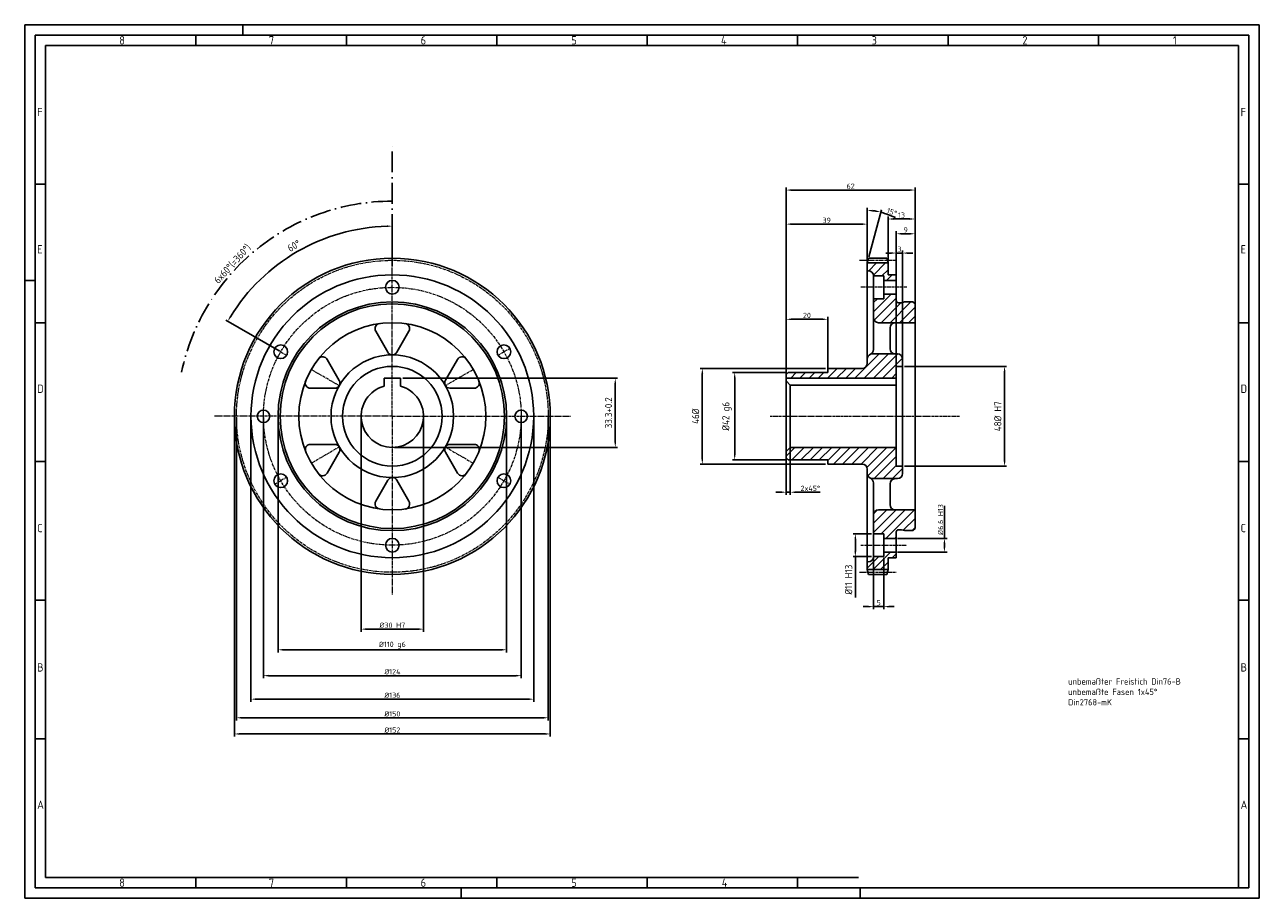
# Model space of a CAD drawing. Header units: millimetres. Extents: x 0 to 594, y 0 to 420.
import ezdxf

# ---------------------------------------------------------------- set-up
doc = ezdxf.new("R2010")
doc.units = ezdxf.units.MM
for name, pattern in [('CENTER', [2, 1.25, -0.25, 0.25, -0.25]), ('CENTER2', [1.125, 0.75, -0.125, 0.125, -0.125]), ('GEN7', [15, 10, -2.5, 0, -2.5])]:
    doc.linetypes.add(name, pattern=pattern)
doc.layers.get('0').update_dxf_attribs({"linetype": 'CONTINUOUS'})
for name, color, linetype in [('5', 3, 'CONTINUOUS'), ('7', 4, 'GEN7'), ('RAHM2', 1, 'CONTINUOUS')]:
    doc.layers.add(name, color=color, linetype=linetype)
doc.layers.add('AM_7', color=4, linetype='CENTER', lineweight=15)
doc.layers.add('AM_8', color=1, linetype='CONTINUOUS', lineweight=15)
doc.styles.add('GENPRESET', font='genprese')
doc.styles.get("Standard").update_dxf_attribs({"font": 'geniso'})
doc.dimstyles.new('AM_DIN', dxfattribs={"dimtxt": 3.5, "dimasz": 2.5, "dimexe": 1, "dimexo": 1, "dimgap": 1.5, "dimtad": 1, "dimdsep": 46, "dimtxsty": 'Standard', "dimcen": 0, "dimclrd": 256, "dimclre": 256, "dimclrt": 2, "dimadec": 0, "dimazin": 2, "dimtp": 0.1, "dimtm": 0.1, "dimtfac": 0.71, "dimtdec": 3, "dimtmove": 0, "dimatfit": 3, "dimfxl": 0, "dimlwd": -1, "dimlwe": -1, "dimarcsym": 0})
doc.dimstyles.new('AM_DIN$0', dxfattribs={"dimtxt": 3.5, "dimasz": 2.5, "dimexe": 1, "dimexo": 1, "dimgap": 1.5, "dimtad": 1, "dimdsep": 46, "dimtxsty": 'Standard', "dimcen": 0, "dimclrd": 256, "dimclre": 256, "dimclrt": 2, "dimadec": 0, "dimazin": 2, "dimtp": 0.1, "dimtm": 0.1, "dimtfac": 0.71, "dimtmove": 0, "dimatfit": 3, "dimfxl": 0, "dimlwd": -1, "dimlwe": -1, "dimarcsym": 0})
doc.dimstyles.new('ISO-25', dxfattribs={"dimtxt": 2.5, "dimasz": 2.5, "dimexe": 1.25, "dimexo": 0.625, "dimtad": 1, "dimtih": 1, "dimdec": 4, "dimdsep": 46, "dimtxsty": 'Standard', "dimcen": 2.5, "dimadec": 0, "dimazin": 0, "dimtfac": 1, "dimtdec": 4, "dimtmove": 0, "dimatfit": 3, "dimfxl": 0, "dimtvp": 1, "dimtolj": 1, "dimtzin": 0, "dimarcsym": 0})
pattern_1 = [(45, (80.8555, 218.6878), (-2.20971, 2.20971), [])]
pattern_2 = [(45, (168.324, 218.6878), (-2.20971, 2.20971), [])]

# ---------------------------------------------------------------- blocks, each defined once
blk = doc.blocks.new('GEN-A2')
for p, q in [((5, 5), (5, 415)), ((5, 415), (589, 415)), ((589, 415), (589, 5)), ((589, 5), (5, 5))]:
    blk.add_line(p, q)
at = {"layer": 'RAHM2'}
for p, q in [((0, 0), (0, 420)), ((0, 420), (594, 420)), ((105, 420), (105, 415)), ((594, 420), (594, 0)), ((10, 10), (10, 410)), ((10, 410), (584, 410)), ((82.37, 415), (82.37, 410)), ((154.75, 415), (154.75, 410)), ((227.12, 415), (227.12, 410)), ((299.5, 415), (299.5, 410)), ((371.87, 415), (371.87, 410)), ((444.25, 415), (444.25, 410)), ((516.62, 415), (516.62, 410)), ((584, 410), (584, 5)), ((9.98, 343.36), (5, 343.36)), ((588.98, 343.36), (584, 343.36)), ((0, 297), (5, 297)), ((9.98, 276.7), (5, 276.7)), ((588.98, 276.7), (584, 276.7)), ((9.98, 210.04), (5, 210.04)), ((588.98, 210.04), (584, 210.04)), ((9.98, 143.38), (5, 143.38)), ((588.98, 143.38), (584, 143.38)), ((9.98, 76.72), (5, 76.72)), ((588.98, 76.72), (584, 76.72)), ((401.12, 10), (10, 10)), ((82.37, 10), (82.37, 5)), ((154.75, 10), (154.75, 5)), ((227.12, 10), (227.12, 5)), ((299.5, 10), (299.5, 5)), ((371.87, 10), (371.87, 5)), ((594, 0), (0, 0)), ((210, 5), (210, 0)), ((402, 0), (402, 5)), ((594, 0), (402, 0))]:
    blk.add_line(p, q, dxfattribs=at)
for tag, p, flags in [('MAX', (594, 420), 3), ('RU', (584, 410), 3), ('LL', (10, 10), 3), ('INSERT', (584, 5), 2)]:
    blk.add_attdef(tag, p, '', height=3.5, dxfattribs=dict(flags=flags))
for s, p in [('8', (45.5, 410.5)), ('7', (117.5, 410.5)), ('6', (190.5, 410.5)), ('5', (263, 410.5)), ('4', (335, 410.5)), ('3', (407.5, 410.5)), ('2', (480, 410.5)), ('1', (552.5, 410.5)), ('F', (6, 376)), ('F', (585, 376)), ('E', (6, 310)), ('E', (585, 310)), ('D', (6, 243)), ('D', (585, 243)), ('C', (6, 176)), ('C', (585, 176)), ('B', (6, 109)), ('B', (585, 109)), ('A', (6, 43)), ('A', (585, 43)), ('8', (45.5, 5.5)), ('7', (117.5, 5.5)), ('6', (190.5, 5.5)), ('5', (263, 5.5)), ('4', (335.38, 5.5))]:
    blk.add_text(s, height=4, dxfattribs=at).set_placement(p)
blk = doc.blocks.new('GEFPRESE')
at = {"style": 'GENPRESET'}
for tag, flags in [('DINVORZ', 1), ('SYM', 1), ('DINTXT', 1), ('BREAKMD', 1), ('GEFISO', 1), ('GEFBLOCK', 1), ('VERSION', 3)]:
    blk.add_attdef(tag, (0, 0), '', height=0.000035, dxfattribs=dict(at, flags=flags))
blk.add_attdef('FIRMVORZ', (0, 0), '', height=0.000035, dxfattribs=at)
blk = doc.blocks.new('*D31')
at = {"layer": '5', "color": 0, "lineweight": -2}
for p, q in [((419.36, 300.37), (419.36, 320.73)), ((425.86, 319.48), (421.86, 319.48)), ((428.36, 280.85), (428.36, 320.73))]:
    blk.add_line(p, q, dxfattribs=at)
at = {"layer": '5', "color": 0}
for points in [[(421.86, 319.9), (421.86, 319.06), (419.36, 319.48)], [(425.86, 319.9), (425.86, 319.06), (428.36, 319.48)]]:
    blk.add_solid(points, dxfattribs=at)
at = {"layer": '5', "color": 0, "insert": (423.86, 321.35), "char_height": 2.5, "attachment_point": 5}
blk.add_mtext('\\A1;9', dxfattribs=at)
blk = doc.blocks.new('*D32')
at = {"layer": '5', "color": 0, "lineweight": -2}
for p, q in [((415.36, 306.12), (415.36, 327.84)), ((428.36, 286.37), (428.36, 327.84)), ((425.86, 326.59), (417.86, 326.59))]:
    blk.add_line(p, q, dxfattribs=at)
at = {"layer": '5', "color": 0}
for points in [[(417.86, 327), (417.86, 326.17), (415.36, 326.59)], [(425.86, 327), (425.86, 326.17), (428.36, 326.59)]]:
    blk.add_solid(points, dxfattribs=at)
at = {"layer": '5', "color": 0, "insert": (421.86, 328.46), "char_height": 2.5, "attachment_point": 5}
blk.add_mtext('\\A1;13', dxfattribs=at)
blk = doc.blocks.new('*D33')
at = {"layer": '5', "color": 0, "lineweight": -2}
for p, q in [((366.36, 249.37), (366.36, 279.62)), ((386.36, 253.37), (386.36, 279.62)), ((368.86, 278.37), (383.86, 278.37))]:
    blk.add_line(p, q, dxfattribs=at)
at = {"layer": '5', "color": 0}
for points in [[(368.86, 278.79), (368.86, 277.96), (366.36, 278.37)], [(383.86, 278.79), (383.86, 277.96), (386.36, 278.37)]]:
    blk.add_solid(points, dxfattribs=at)
at = {"layer": '5', "color": 0, "insert": (376.36, 280.25), "char_height": 2.5, "attachment_point": 5}
blk.add_mtext('\\A1;20', dxfattribs=at)
blk = doc.blocks.new('*D34')
at = {"layer": '5', "color": 0, "lineweight": -2}
for p, q in [((366.36, 250.67), (366.36, 325.37)), ((368.86, 324.12), (402.86, 324.12)), ((405.36, 306.12), (405.36, 325.37))]:
    blk.add_line(p, q, dxfattribs=at)
at = {"layer": '5', "color": 0}
for points in [[(368.86, 324.53), (368.86, 323.7), (366.36, 324.12)], [(402.86, 324.53), (402.86, 323.7), (405.36, 324.12)]]:
    blk.add_solid(points, dxfattribs=at)
at = {"layer": '5', "color": 0, "insert": (385.86, 325.99), "char_height": 2.5, "attachment_point": 5}
blk.add_mtext('\\A1;39', dxfattribs=at)
blk = doc.blocks.new('*D35')
at = {"layer": '5', "color": 0, "lineweight": -2}
for p, q in [((442.5, 173.05), (442.5, 188.65)), ((419.99, 173.05), (443.75, 173.05)), ((419.99, 166.45), (443.75, 166.45)), ((442.5, 168.95), (442.5, 170.55))]:
    blk.add_line(p, q, dxfattribs=at)
at = {"layer": '5', "color": 0}
for points in [[(442.09, 170.55), (442.92, 170.55), (442.5, 173.05)], [(442.09, 168.95), (442.92, 168.95), (442.5, 166.45)]]:
    blk.add_solid(points, dxfattribs=at)
at = {"layer": '5', "color": 0, "insert": (440.63, 182.1), "char_height": 2.5, "attachment_point": 5, "rotation": 90}
blk.add_mtext('\\A1;%%c6.6{}{\\C2; H13}', dxfattribs=at)
blk = doc.blocks.new('*D36')
at = {"layer": '5', "color": 0, "lineweight": -2}
for p, q in [((408.36, 163.62), (408.36, 138.97)), ((413.36, 163.62), (413.36, 138.97)), ((405.86, 140.22), (403.36, 140.22)), ((413.36, 140.22), (408.36, 140.22)), ((415.86, 140.22), (418.36, 140.22))]:
    blk.add_line(p, q, dxfattribs=at)
at = {"layer": '5', "color": 0}
for points in [[(405.86, 140.64), (405.86, 139.81), (408.36, 140.22)], [(415.86, 140.64), (415.86, 139.81), (413.36, 140.22)]]:
    blk.add_solid(points, dxfattribs=at)
at = {"layer": '5', "color": 0, "insert": (410.86, 142.1), "char_height": 2.5, "attachment_point": 5}
blk.add_mtext('\\A1;5', dxfattribs=at)
blk = doc.blocks.new('*D37')
at = {"layer": '5', "color": 0, "lineweight": -2}
for p, q in [((366.36, 221.19), (366.36, 193.99)), ((368.36, 221.19), (368.36, 193.99)), ((363.86, 195.24), (361.36, 195.24)), ((366.36, 195.24), (368.36, 195.24)), ((370.86, 195.24), (382.67, 195.24))]:
    blk.add_line(p, q, dxfattribs=at)
at = {"layer": '5', "color": 0}
for points in [[(363.86, 195.65), (363.86, 194.82), (366.36, 195.24)], [(370.86, 195.65), (370.86, 194.82), (368.36, 195.24)]]:
    blk.add_solid(points, dxfattribs=at)
at = {"layer": '5', "color": 0, "insert": (378.02, 197.11), "char_height": 2.5, "attachment_point": 5}
blk.add_mtext('\\A1;2x45°', dxfattribs=at)
blk = doc.blocks.new('*D38')
at = {"layer": '5', "color": 0, "lineweight": -2}
for p, q in [((416.86, 310.21), (414.36, 310.21)), ((419.36, 238.51), (419.36, 311.46)), ((419.36, 310.21), (422.36, 310.21)), ((422.36, 238.51), (422.36, 311.46)), ((424.86, 310.21), (427.36, 310.21))]:
    blk.add_line(p, q, dxfattribs=at)
at = {"layer": '5', "color": 0}
for points in [[(416.86, 310.62), (416.86, 309.79), (419.36, 310.21)], [(424.86, 310.62), (424.86, 309.79), (422.36, 310.21)]]:
    blk.add_solid(points, dxfattribs=at)
at = {"layer": '5', "color": 0, "insert": (420.86, 312.08), "char_height": 2.5, "attachment_point": 5}
blk.add_mtext('\\A1;3', dxfattribs=at)
blk = doc.blocks.new('*D39')
at = {"layer": '5', "color": 0, "lineweight": -2}
for p, q in [((366.36, 238.2), (366.36, 341.75)), ((368.86, 340.5), (425.86, 340.5)), ((428.36, 238.2), (428.36, 341.75))]:
    blk.add_line(p, q, dxfattribs=at)
at = {"layer": '5', "color": 0}
for points in [[(368.86, 340.91), (368.86, 340.08), (366.36, 340.5)], [(425.86, 340.91), (425.86, 340.08), (428.36, 340.5)]]:
    blk.add_solid(points, dxfattribs=at)
at = {"layer": '5', "color": 0, "insert": (397.36, 342.37), "char_height": 2.5, "attachment_point": 5}
blk.add_mtext('\\A1;62', dxfattribs=at)
blk = doc.blocks.new('*D40')
at = {"layer": '5', "color": 0, "lineweight": -2}
for p, q in [((121.88, 231.12), (121.88, 118.24)), ((231.88, 231.12), (231.88, 118.24)), ((229.38, 119.49), (124.38, 119.49))]:
    blk.add_line(p, q, dxfattribs=at)
at = {"layer": '5', "color": 0}
for points in [[(124.38, 119.9), (124.38, 119.07), (121.88, 119.49)], [(229.38, 119.9), (229.38, 119.07), (231.88, 119.49)]]:
    blk.add_solid(points, dxfattribs=at)
at = {"layer": '5', "color": 0, "insert": (176.88, 121.72), "char_height": 2.5, "attachment_point": 5}
blk.add_mtext('\\A1;%%c110{}{\\C2; g6}', dxfattribs=at)
blk = doc.blocks.new('*D41')
at = {"layer": '5', "color": 0, "lineweight": -2}
for p, q in [((114.88, 231.12), (114.88, 105.78)), ((238.88, 231.12), (238.88, 105.78)), ((117.38, 107.03), (236.38, 107.03))]:
    blk.add_line(p, q, dxfattribs=at)
at = {"layer": '5', "color": 0}
for points in [[(117.38, 107.45), (117.38, 106.61), (114.88, 107.03)], [(236.38, 107.45), (236.38, 106.61), (238.88, 107.03)]]:
    blk.add_solid(points, dxfattribs=at)
at = {"layer": '5', "color": 0, "insert": (176.88, 108.91), "char_height": 2.5, "attachment_point": 5}
blk.add_mtext('\\A1;%%c124', dxfattribs=at)
blk = doc.blocks.new('*D42')
at = {"layer": '5', "color": 0, "lineweight": -2}
for p, q in [((108.88, 231.12), (108.88, 94.49)), ((244.88, 231.12), (244.88, 94.49)), ((242.38, 95.74), (111.38, 95.74))]:
    blk.add_line(p, q, dxfattribs=at)
at = {"layer": '5', "color": 0}
for points in [[(111.38, 96.16), (111.38, 95.33), (108.88, 95.74)], [(242.38, 96.16), (242.38, 95.33), (244.88, 95.74)]]:
    blk.add_solid(points, dxfattribs=at)
at = {"layer": '5', "color": 0, "insert": (176.88, 97.62), "char_height": 2.5, "attachment_point": 5}
blk.add_mtext('\\A1;%%c136', dxfattribs=at)
blk = doc.blocks.new('*D43')
at = {"layer": '5', "color": 0, "lineweight": -2}
for p, q in [((101.88, 231.12), (101.88, 85.54)), ((251.88, 231.12), (251.88, 85.54)), ((104.38, 86.79), (249.38, 86.79))]:
    blk.add_line(p, q, dxfattribs=at)
at = {"layer": '5', "color": 0}
for points in [[(104.38, 87.21), (104.38, 86.37), (101.88, 86.79)], [(249.38, 87.21), (249.38, 86.37), (251.88, 86.79)]]:
    blk.add_solid(points, dxfattribs=at)
at = {"layer": '5', "color": 0, "insert": (176.88, 88.67), "char_height": 2.5, "attachment_point": 5}
blk.add_mtext('\\A1;%%c150', dxfattribs=at)
blk = doc.blocks.new('*D44')
at = {"layer": '5', "color": 0, "lineweight": -2}
for p, q in [((100.88, 231.12), (100.88, 77.76)), ((252.88, 231.12), (252.88, 77.76)), ((103.38, 79.01), (250.38, 79.01))]:
    blk.add_line(p, q, dxfattribs=at)
at = {"layer": '5', "color": 0}
for points in [[(103.38, 79.42), (103.38, 78.59), (100.88, 79.01)], [(250.38, 79.42), (250.38, 78.59), (252.88, 79.01)]]:
    blk.add_solid(points, dxfattribs=at)
at = {"layer": '5', "color": 0, "insert": (176.88, 80.88), "char_height": 2.5, "attachment_point": 5}
blk.add_mtext('\\A1;%%c152', dxfattribs=at)
blk = doc.blocks.new('*D45')
at = {"layer": '5', "color": 0, "lineweight": -2}
for p, q in [((161.88, 231.12), (161.88, 128.16)), ((191.88, 231.12), (191.88, 128.16)), ((164.38, 129.41), (189.38, 129.41))]:
    blk.add_line(p, q, dxfattribs=at)
at = {"layer": '5', "color": 0}
for points in [[(164.38, 129.83), (164.38, 128.99), (161.88, 129.41)], [(189.38, 129.83), (189.38, 128.99), (191.88, 129.41)]]:
    blk.add_solid(points, dxfattribs=at)
at = {"layer": '5', "color": 0, "insert": (176.88, 131.29), "char_height": 2.5, "attachment_point": 5}
blk.add_mtext('\\A1;%%c30{}{\\C2; H7}', dxfattribs=at)
blk = doc.blocks.new('*D46')
at = {"color": 0, "lineweight": -2}
for p, q in [((405.36, 306.12), (405.36, 331.96)), ((406.13, 308.35), (412.21, 331.06)), ((414.27, 329.09), (418.95, 327.32))]:
    blk.add_line(p, q, dxfattribs=at)
for start, end in [(80.68264, 84.31736), (69.31736, 75)]:
    blk.add_arc((405.36, 305.5), 25.22, start, end, dxfattribs=at)
at = {"color": 0}
for points in [[(407.84, 330.17), (407.88, 331.01), (405.36, 330.71)], [(409.53, 330.79), (409.36, 329.97), (411.89, 329.86)]]:
    blk.add_solid(points, dxfattribs=at)
at = {"color": 0, "insert": (417.27, 329.96), "char_height": 2.5, "attachment_point": 5, "rotation": 339.31736}
blk.add_mtext('\\A1;15°', dxfattribs=at)
blk = doc.blocks.new('*D47')
at = {"layer": '5'}
for p, q in [((181.88, 250.05), (285.14, 250.05)), ((284.14, 247.55), (284.14, 219.25)), ((177.88, 216.75), (285.14, 216.75))]:
    blk.add_line(p, q, dxfattribs=at)
for points in [[(283.73, 247.55), (284.56, 247.55), (284.14, 250.05)], [(283.73, 219.25), (284.56, 219.25), (284.14, 216.75)]]:
    blk.add_solid(points, dxfattribs=at)
at = {"layer": '5', "color": 2, "insert": (280.89, 233.4), "char_height": 3.5, "attachment_point": 5, "rotation": 90}
blk.add_mtext('33.3+0.2', dxfattribs=at)
blk = doc.blocks.new('*D48')
at = {"layer": '5'}
for p, q in [((423.36, 255.75), (472.44, 255.75)), ((471.44, 253.25), (471.44, 210.25)), ((423.36, 207.75), (472.44, 207.75))]:
    blk.add_line(p, q, dxfattribs=at)
for points in [[(471.03, 253.25), (471.86, 253.25), (471.44, 255.75)], [(471.03, 210.25), (471.86, 210.25), (471.44, 207.75)]]:
    blk.add_solid(points, dxfattribs=at)
at = {"layer": '5', "color": 2, "insert": (468.19, 231.75), "char_height": 3.5, "attachment_point": 5, "rotation": 90}
blk.add_mtext('48%%c{}{\\C2; H7}', dxfattribs=at)
blk = doc.blocks.new('*D49')
at = {"layer": '5'}
for p, q in [((366.36, 252.75), (340.6, 252.75)), ((341.6, 250.25), (341.6, 213.25)), ((366.36, 210.75), (340.6, 210.75))]:
    blk.add_line(p, q, dxfattribs=at)
for points in [[(341.18, 250.25), (342.01, 250.25), (341.6, 252.75)], [(341.18, 213.25), (342.01, 213.25), (341.6, 210.75)]]:
    blk.add_solid(points, dxfattribs=at)
at = {"layer": '5', "color": 2, "insert": (337.85, 231.75), "char_height": 3.5, "attachment_point": 5, "rotation": 90}
blk.add_mtext('%%c42{}{\\C2; g6}', dxfattribs=at)
blk = doc.blocks.new('*D50')
at = {"layer": '5'}
for p, q in [((385.36, 254.75), (325.02, 254.75)), ((326.02, 252.25), (326.02, 211.25)), ((385.36, 208.75), (325.02, 208.75))]:
    blk.add_line(p, q, dxfattribs=at)
for points in [[(325.6, 252.25), (326.44, 252.25), (326.02, 254.75)], [(325.6, 211.25), (326.44, 211.25), (326.02, 208.75)]]:
    blk.add_solid(points, dxfattribs=at)
at = {"layer": '5', "color": 2, "insert": (322.77, 231.75), "char_height": 3.5, "attachment_point": 5, "rotation": 90}
blk.add_mtext('46%%c', dxfattribs=at)
blk = doc.blocks.new('*D51')
at = {"layer": '5'}
for p, q in [((407.36, 175.25), (398.65, 175.25)), ((399.65, 172.75), (399.65, 166.75)), ((407.36, 164.25), (398.65, 164.25)), ((399.65, 164.25), (399.65, 144.6))]:
    blk.add_line(p, q, dxfattribs=at)
for points in [[(399.23, 172.75), (400.06, 172.75), (399.65, 175.25)], [(399.23, 166.75), (400.06, 166.75), (399.65, 164.25)]]:
    blk.add_solid(points, dxfattribs=at)
at = {"layer": '5', "color": 2, "insert": (396.4, 153.18), "char_height": 3.5, "attachment_point": 5, "rotation": 90}
blk.add_mtext('%%c11{}{\\C2; H13}', dxfattribs=at)
blk = doc.blocks.new('*D52')
for p, q in [((176.85, 308.75), (176.84, 324.16)), ((122.43, 263.19), (96.85, 277.95))]:
    blk.add_line(p, q)
blk.add_arc((176.88, 231.75), 91.41, 91.58898, 148.43301)
for points in [[(174.34, 323.54), (174.35, 322.71), (176.84, 323.16)], [(99.35, 279.39), (98.63, 279.82), (97.71, 277.45)]]:
    blk.add_solid(points)
at = {"color": 2, "insert": (129.53, 313.72), "char_height": 3.5, "attachment_point": 5, "rotation": 30.01099}
blk.add_mtext('60°', dxfattribs=at)

msp = doc.modelspace()

# ---------------------------------------------------------------- hatches: boundary and pattern name
at = {"layer": 'AM_8'}
h = msp.add_hatch(dxfattribs=at)
h.set_pattern_fill('ANSI31', color=256, scale=25, style=0)
h.set_pattern_definition(pattern_2)
edge = h.paths.add_edge_path()
edge.add_line((405.36117, 301.74779), (405.86117, 301.74779))
edge.add_arc((405.86117, 299.24779), 2.5, 0, 90, ccw=False)
edge.add_line((408.36117, 299.24779), (413.36117, 299.24779))
edge.add_line((413.36117, 299.24779), (413.36117, 297.04779))
edge.add_line((413.36117, 297.04779), (419.36117, 297.04779))
edge.add_line((419.36117, 297.04779), (419.36117, 299.74779))
edge.add_line((419.36117, 299.74779), (415.36117, 299.74779))
edge.add_line((415.36117, 299.74779), (415.36117, 305.49779))
edge.add_line((415.36117, 305.49779), (405.36117, 305.49779))
edge.add_line((405.36117, 305.49779), (405.36117, 301.74779))
h = msp.add_hatch(dxfattribs=at)
h.set_pattern_fill('ANSI31', color=256, scale=25, style=0)
h.set_pattern_definition(pattern_2)
edge = h.paths.add_edge_path()
edge.add_line((419.36117, 290.44779), (413.36117, 290.44779))
edge.add_line((413.36117, 290.44779), (413.36117, 288.24779))
edge.add_line((413.36117, 288.24779), (408.36117, 288.24779))
edge.add_line((408.36117, 288.24779), (408.36117, 279.24779))
edge.add_arc((410.86117, 279.24779), 2.5, 180, 270)
edge.add_line((410.86117, 276.74779), (428.36117, 276.74779))
edge.add_line((428.36117, 276.74779), (428.36117, 285.74779))
edge.add_line((428.36117, 285.74779), (427.36117, 286.74779))
edge.add_line((427.36117, 286.74779), (423.36117, 286.74779))
edge.add_line((423.36117, 286.74779), (421.86835, 286.34779))
edge.add_line((421.86835, 286.34779), (420.36117, 286.34779))
edge.add_arc((420.36117, 287.34779), 1, 180, 270, ccw=False)
edge.add_line((419.36117, 287.34779), (419.36117, 290.44779))
h = msp.add_hatch(dxfattribs=at)
h.set_pattern_fill('ANSI31', color=256, scale=25, style=0)
h.set_pattern_definition(pattern_1)
edge = h.paths.add_edge_path()
edge.add_line((419.36117, 250.04779), (419.36117, 255.74779))
edge.add_line((419.36117, 255.74779), (422.36117, 255.74779))
edge.add_line((422.36117, 255.74779), (422.36117, 259.24779))
edge.add_arc((419.86117, 259.24779), 2.5, 0, 90)
edge.add_line((419.86117, 261.74779), (407.86117, 261.74779))
edge.add_line((407.86117, 261.74779), (406.86117, 261.53908))
edge.add_arc((407.86117, 259.24779), 2.5, 113.57817848, 180)
edge.add_line((405.36117, 259.24779), (405.36117, 257.24779))
edge.add_arc((402.86117, 257.24779), 2.5, -90, 0, ccw=False)
edge.add_line((402.86117, 254.74779), (386.36117, 254.74779))
edge.add_line((386.36117, 254.74779), (386.36117, 252.74779))
edge.add_line((386.36117, 252.74779), (367.36117, 252.74779))
edge.add_line((367.36117, 252.74779), (366.36117, 251.74779))
edge.add_line((366.36117, 251.74779), (366.36117, 250.04779))
edge.add_line((366.36117, 250.04779), (411.04141, 250.04779))
edge.add_line((411.04141, 250.04779), (419.36117, 250.04779))
h = msp.add_hatch(dxfattribs=at)
h.set_pattern_fill('ANSI31', color=256, scale=25, style=0)
h.set_pattern_definition(pattern_1)
edge = h.paths.add_edge_path()
edge.add_line((422.36117, 204.24779), (422.36117, 207.74779))
edge.add_line((422.36117, 207.74779), (419.36117, 207.74779))
edge.add_line((419.36117, 207.74779), (419.36117, 216.74779))
edge.add_line((419.36117, 216.74779), (368.36117, 216.74779))
edge.add_line((368.36117, 216.74779), (366.36117, 214.74779))
edge.add_line((366.36117, 214.74779), (366.36117, 211.74779))
edge.add_line((366.36117, 211.74779), (367.36117, 210.74779))
edge.add_line((367.36117, 210.74779), (386.36117, 210.74779))
edge.add_line((386.36117, 210.74779), (386.36117, 208.74779))
edge.add_line((386.36117, 208.74779), (402.86117, 208.74779))
edge.add_arc((402.86117, 206.24779), 2.5, 0, 90, ccw=False)
edge.add_line((405.36117, 206.24779), (405.36117, 204.24779))
edge.add_arc((407.86117, 204.24779), 2.5, 180, 246.42182152)
edge.add_line((406.86117, 201.9565), (407.86117, 201.74779))
edge.add_line((407.86117, 201.74779), (419.86117, 201.74779))
edge.add_arc((419.86117, 204.24779), 2.5, 270, 360)
h = msp.add_hatch(dxfattribs=at)
h.set_pattern_fill('ANSI31', color=256, scale=25, style=0)
h.set_pattern_definition(pattern_2)
edge = h.paths.add_edge_path()
edge.add_line((421.86835, 177.14779), (423.36117, 176.74779))
edge.add_line((423.36117, 176.74779), (427.36117, 176.74779))
edge.add_line((427.36117, 176.74779), (428.36117, 177.74779))
edge.add_line((428.36117, 177.74779), (428.36117, 186.74779))
edge.add_line((428.36117, 186.74779), (410.86117, 186.74779))
edge.add_arc((410.86117, 184.24779), 2.5, 90, 180)
edge.add_line((408.36117, 184.24779), (408.36117, 175.24779))
edge.add_line((408.36117, 175.24779), (413.36117, 175.24779))
edge.add_line((413.36117, 175.24779), (413.36117, 173.04779))
edge.add_line((413.36117, 173.04779), (419.36117, 173.04779))
edge.add_line((419.36117, 173.04779), (419.36117, 176.14779))
edge.add_arc((420.36117, 176.14779), 1, 90, 180, ccw=False)
edge.add_line((420.36117, 177.14779), (421.86835, 177.14779))
h = msp.add_hatch(dxfattribs=at)
h.set_pattern_fill('ANSI31', color=256, scale=20, style=0)
h.set_pattern_definition([(45, (168.324, 218.6878), (-1.767767, 1.767767), [])])
edge = h.paths.add_edge_path()
edge.add_line((405.36117, 161.74779), (405.36117, 157.99779))
edge.add_line((405.36117, 157.99779), (415.36117, 157.99779))
edge.add_line((415.36117, 157.99779), (415.36117, 163.74779))
edge.add_line((415.36117, 163.74779), (419.36117, 163.74779))
edge.add_line((419.36117, 163.74779), (419.36117, 166.44779))
edge.add_line((419.36117, 166.44779), (413.36117, 166.44779))
edge.add_line((413.36117, 166.44779), (413.36117, 164.24779))
edge.add_line((413.36117, 164.24779), (408.36117, 164.24779))
edge.add_arc((405.86117, 164.24779), 2.5, -90, 0, ccw=False)
edge.add_line((405.86117, 161.74779), (405.36117, 161.74779))

# ---------------------------------------------------------------- linework, layer by layer
for p, q in [((405.96405, 307.74779), (405.36117, 305.49779)), ((415.36117, 305.49779), (405.36117, 305.49779)), ((405.36117, 305.49779), (405.36117, 257.24779)), ((405.96405, 307.74779), (414.75828, 307.74779)), ((414.75828, 307.74779), (415.36117, 305.49779)), ((415.36117, 305.49779), (415.36117, 299.74779)), ((405.36117, 301.74779), (405.86117, 301.74779)), ((408.36117, 299.24779), (413.36117, 299.24779)), ((408.36117, 299.24779), (408.36117, 279.24779)), ((413.36117, 299.24779), (413.36117, 288.24779)), ((413.36117, 297.04779), (419.36117, 297.04779)), ((415.36117, 299.74779), (419.36117, 299.74779)), ((419.36117, 299.74779), (419.36117, 287.34779)), ((419.36117, 299.74779), (419.36117, 287.34779)), ((413.36117, 288.24779), (408.36117, 288.24779)), ((413.36117, 290.44779), (419.36117, 290.44779)), ((420.36117, 286.34779), (421.86835, 286.34779)), ((421.86835, 286.34779), (423.36117, 286.74779)), ((423.36117, 286.74779), (427.36117, 286.74779)), ((428.36117, 285.74779), (427.36117, 286.74779)), ((428.36117, 177.74779), (428.36117, 285.74779)), ((428.36117, 285.74779), (428.36117, 177.74779)), ((408.36117, 263.83037), (408.36117, 279.24779)), ((410.86117, 276.74779), (418.86117, 276.74779)), ((416.36117, 274.24779), (416.36117, 264.24779)), ((418.86117, 276.74779), (428.36117, 276.74779)), ((168.88363, 272.59599), (174.71383, 262.49779)), ((179.04395, 262.49779), (184.87415, 272.59599)), ((407.86117, 261.74779), (406.86117, 261.53908)), ((407.86117, 261.74779), (418.86117, 261.74779)), ((418.86117, 261.74779), (419.86117, 261.74779)), ((151.31396, 248.95408), (145.5167, 259.07123)), ((208.26901, 259.115), (202.41353, 249.03144)), ((405.36117, 257.24779), (405.36117, 259.24779)), ((419.36117, 255.74779), (419.36117, 207.74779)), ((422.36117, 255.74779), (419.36117, 255.74779)), ((422.36117, 259.24779), (422.36117, 204.24779)), ((172.87889, 250.04779), (180.87889, 250.04779)), ((172.87889, 246.20462), (172.87889, 250.04779)), ((180.87889, 250.04779), (180.87889, 246.20462)), ((367.36117, 252.74779), (366.36117, 251.74779)), ((366.36117, 251.74779), (366.36117, 211.74779)), ((419.36117, 250.04779), (366.36117, 250.04779)), ((367.36117, 252.74779), (386.36117, 252.74779)), ((402.86117, 254.74779), (386.36117, 254.74779)), ((386.36117, 254.74779), (402.86117, 254.74779)), ((386.36117, 252.74779), (386.36117, 254.74779)), ((137.47635, 245.24915), (149.13669, 245.21116)), ((204.56919, 245.27602), (216.22955, 245.24681)), ((366.36117, 248.74779), (368.36117, 246.74779)), ((368.36117, 246.74779), (368.36117, 216.74779)), ((419.36117, 246.74779), (368.36117, 246.74779)), ((149.19675, 218.20928), (137.53642, 218.24911)), ((145.48434, 204.37368), (151.349, 214.45191)), ((202.41002, 214.45509), (208.27229, 204.37547)), ((216.22349, 218.24902), (204.56315, 218.21195)), ((368.36117, 216.74779), (366.36117, 214.74779)), ((368.36117, 216.74779), (419.36117, 216.74779)), ((367.36117, 210.74779), (366.36117, 211.74779)), ((367.36117, 210.74779), (386.36117, 210.74779)), ((386.36117, 210.74779), (386.36117, 208.74779)), ((386.36117, 208.74779), (402.86117, 208.74779)), ((405.36117, 204.24779), (405.36117, 206.24779)), ((405.36117, 157.99779), (405.36117, 204.24779)), ((419.36117, 207.74779), (422.36117, 207.74779)), ((174.76507, 201.00548), (168.8986, 190.92831)), ((184.88903, 190.87081), (179.09517, 200.98991)), ((407.86117, 201.74779), (406.86117, 201.9565)), ((418.86117, 201.74779), (407.86117, 201.74779)), ((408.36117, 199.66521), (408.36117, 184.24779)), ((416.36117, 199.24779), (416.36117, 189.24779)), ((419.86117, 201.74779), (418.86117, 201.74779)), ((408.36117, 184.24779), (408.36117, 164.24779)), ((418.86117, 186.74779), (410.86117, 186.74779)), ((418.86117, 186.74779), (428.36117, 186.74779)), ((408.36117, 175.24779), (413.36117, 175.24779)), ((413.36117, 175.24779), (413.36117, 164.24779)), ((413.36117, 173.04779), (419.36117, 173.04779)), ((419.36117, 176.14779), (419.36117, 163.74779)), ((419.36117, 176.14779), (419.36117, 163.74779)), ((420.36117, 177.14779), (421.86835, 177.14779)), ((421.86835, 177.14779), (423.36117, 176.74779)), ((427.36117, 176.74779), (423.36117, 176.74779)), ((427.36117, 176.74779), (423.36117, 176.74779)), ((427.36117, 176.74779), (428.36117, 177.74779)), ((413.36117, 166.44779), (419.36117, 166.44779)), ((405.36117, 161.74779), (405.86117, 161.74779)), ((413.36117, 164.24779), (408.36117, 164.24779)), ((415.36117, 163.74779), (415.36117, 157.99779)), ((419.36117, 163.74779), (415.36117, 163.74779)), ((405.36117, 157.99779), (405.96405, 155.74779)), ((405.36117, 157.99779), (415.36117, 157.99779)), ((414.75828, 155.74779), (405.96405, 155.74779)), ((415.36117, 157.99779), (414.75828, 155.74779))]:
    msp.add_line(p, q)
for centre, radius in [((176.87889, 231.74779), 76), ((176.87889, 231.74779), 68), ((176.87889, 293.74779), 3.3), ((176.87889, 231.74779), 55), ((176.87889, 231.74779), 54), ((176.87889, 231.74779), 45), ((123.18531, 262.74779), 3.3), ((230.57247, 262.74779), 3.3), ((176.87889, 231.74779), 29.5), ((176.87889, 231.74779), 24), ((114.87889, 231.74779), 3), ((238.87889, 231.74779), 3), ((123.18531, 200.74779), 3.3), ((230.57247, 200.74779), 3.3), ((176.87889, 169.74779), 3.3)]:
    msp.add_circle(centre, radius)
for centre, radius, start, end in [((405.86117, 299.24779), 2.5, 0, 90), ((420.36117, 287.34779), 1, 180, 270), ((410.86117, 279.24779), 2.5, 180, 270), ((171.04869, 273.84599), 2.5, 97.88476663, 210), ((182.70909, 273.84599), 2.5, 330, 82.11523337), ((418.86117, 274.24779), 2.5, 90, 180), ((176.87889, 263.74779), 2.5, 210, 330), ((407.86117, 259.24779), 2.5, 113.57817848, 180), ((405.86117, 263.83037), 2.5, 293.57817848, 0), ((418.86117, 264.24779), 2.5, 180, 270), ((419.86117, 259.24779), 2.5, 0, 90), ((143.34757, 257.82829), 2.5, 29.81332258, 141.92855595), ((210.43094, 257.85958), 2.5, 37.74121924, 149.8564526), ((402.86117, 257.24779), 2.5, 270, 0), ((137.4845, 247.74913), 2.5, 157.69808921, 269.81332258), ((149.14484, 247.71114), 2.5, 269.81332258, 29.81332258), ((176.87889, 231.74779), 15, 105.46600995, 74.53399005), ((204.57545, 247.77602), 2.5, 149.8564526, 269.8564526), ((216.23582, 247.7468), 2.5, 269.8564526, 21.97168597), ((137.52788, 215.74913), 2.5, 89.80428998, 201.91952335), ((149.18821, 215.7093), 2.5, 329.80428998, 89.80428998), ((204.57109, 215.71196), 2.5, 90.18216401, 210.18216401), ((216.23144, 215.74904), 2.5, 338.06693064, 90.18216401), ((402.86117, 206.24779), 2.5, 0, 90), ((143.32355, 205.63107), 2.5, 217.68905661, 329.80428998), ((176.92563, 199.74771), 2.5, 29.79399827, 149.79399827), ((210.43337, 205.63235), 2.5, 210.18216401, 322.29739738), ((407.86117, 204.24779), 2.5, 180, 246.42182152), ((419.86117, 204.24779), 2.5, 270, 0), ((405.86117, 199.66521), 2.5, 0, 66.42182152), ((418.86117, 199.24779), 2.5, 90, 180), ((171.05916, 189.67053), 2.5, 149.79399827, 261.90923163), ((182.71949, 189.62861), 2.5, 277.6787649, 29.79399827), ((410.86117, 184.24779), 2.5, 90, 180), ((418.86117, 189.24779), 2.5, 180, 270), ((420.36117, 176.14779), 1, 90, 180), ((405.86117, 164.24779), 2.5, 270, 0)]:
    msp.add_arc(centre, radius, start, end)
at = {"layer": '7'}
msp.add_line((176.87889, 303.74779), (176.87889, 362.19516), dxfattribs=at)
msp.add_arc((176.87889, 231.53843), 103.63278, 90, 168.03261622, dxfattribs=at)
at = {"layer": 'AM_7'}
for p, q in [((176.87889, 231.74779), (176.87889, 317.69628)), ((401.6137, 306.74779), (419.57036, 306.74779)), ((424.38301, 293.74779), (402.34199, 293.74779)), ((123.29357, 262.68529), (120.21918, 264.46029)), ((123.18531, 262.74779), (126.15145, 261.03529)), ((227.60633, 261.03529), (233.5386, 264.46029)), ((151.41418, 246.39178), (137.76093, 254.24336)), ((202.29909, 246.4688), (215.92855, 254.36171)), ((176.87889, 231.74779), (90.9304, 231.74779)), ((176.87889, 231.74779), (176.87889, 145.7993)), ((176.87889, 231.74779), (262.82738, 231.74779)), ((358.59925, 231.74779), (428.36117, 231.74779)), ((428.23617, 231.74779), (450.16136, 231.74779)), ((151.46568, 217.01459), (137.84005, 209.11519)), ((202.29392, 217.01775), (215.92054, 209.12004)), ((126.15145, 202.46029), (120.21918, 199.03529)), ((227.60633, 202.46029), (233.5386, 199.03529)), ((402.34199, 169.74779), (424.38301, 169.74779)), ((401.6137, 156.74779), (419.57036, 156.74779))]:
    msp.add_line(p, q, dxfattribs=at)
at = {"layer": 'AM_7', "linetype": 'CENTER2'}
for p, q in [((176.87889, 306.74779), (176.87889, 306.74779)), ((176.87889, 306.74779), (176.87889, 306.74779)), ((401.7387, 306.74779), (401.7387, 306.74779))]:
    msp.add_line(p, q, dxfattribs=at)
at = {"layer": 'AM_7'}
for radius in [75, 62]:
    msp.add_circle((176.87889, 231.74779), radius, dxfattribs=at)

# ---------------------------------------------------------------- block references
msp.add_blockref('GEN-A2', (0, 0))
msp.add_blockref('GEFPRESE', (0, 0)).add_auto_attribs({'FIRMVORZ': '0'})

# ---------------------------------------------------------------- texts
at = {"insert": (90.66834, 297.5322), "char_height": 3.5, "width": 45.2463917, "attachment_point": 1, "rotation": 47.74340411}
msp.add_mtext('{\\C2;6x60°(=360°)}', dxfattribs=at)
at = {"insert": (502.04556, 115.7421), "char_height": 3, "width": 135.5316951, "attachment_point": 1}
msp.add_mtext('\\P\\Punbemaßter Freistich Din76-B\\Punbemaßte Fasen 1x45°\\PDin2768-mK', dxfattribs=at)

# ---------------------------------------------------------------- dimensions: what is measured, and where the dimension line sits
dim = msp.add_angular_dim_2l(base=(407.55896, 330.61867), line1=((405.96405, 307.74779), (405.36117, 305.49779)), line2=((405.36117, 305.49779), (405.36117, 257.24779)), dimstyle='ISO-25')
dim.commit()
dim.dimension.update_dxf_attribs({"geometry": '*D46', "text_midpoint": (417.26865, 329.96061)})
dim = msp.add_angular_dim_3p(base=(145.59178, 317.64004), center=(176.87889, 231.74779), p1=(176.84973, 307.74778), p2=(123.29357, 262.68529), dimstyle='AM_DIN', override={"dimtp": 0.2, "dimtm": -0.2})
dim.commit()
dim.dimension.update_dxf_attribs({"geometry": '*D52', "text_midpoint": (129.5316, 313.71939)})
at = {"layer": '5'}
for base, p1, p2, picture, middle in [((428.36117, 340.49575), (366.36117, 237.57773), (428.36117, 237.57773), '*D39', (397.36117, 342.371)), ((405.36117, 324.11541), (366.36117, 250.04779), (405.36117, 305.49779), '*D34', (385.86117, 325.99041)), ((415.36117, 326.58791), (428.36117, 285.74779), (415.36117, 305.49779), '*D32', (421.86117, 328.46291)), ((419.36117, 319.47946), (428.36117, 280.22844), (419.36117, 299.74779), '*D31', (423.86117, 321.35446)), ((422.36117, 310.20756), (419.36117, 237.88679), (422.36117, 237.88679), '*D38', (420.86117, 312.08256)), ((386.36117, 278.37406), (366.36117, 248.74779), (386.36117, 252.74779), '*D33', (376.36117, 280.24931))]:
    dim = msp.add_linear_dim(base=base, p1=p1, p2=p2, dimstyle='ISO-25', dxfattribs=at)
    dim.commit()
    dim.dimension.update_dxf_attribs({"geometry": picture, "text_midpoint": middle})
for base, p1, p2, angle, text, dimstyle, override, picture, middle in [((471.44403, 207.74779), (422.36117, 255.74779), (422.36117, 207.74779), 90, '<>%%c{}{\\C2; H7}', 'AM_DIN$0', {"dimtp": 0.2, "dimtm": -0.2, "dimtdec": 3}, '*D48', (468.19403, 231.74779)), ((284.14345, 216.74779), (180.87889, 250.04779), (176.87889, 216.74779), 90, '<>+0.2', 'AM_DIN$0', {"dimtp": 0.2, "dimtm": 0, "dimtdec": 3}, '*D47', (280.89311, 233.39779)), ((326.02072, 208.74779), (386.36117, 254.74779), (386.36117, 208.74779), 90, '<>%%c', 'AM_DIN$0', {"dimtp": 0.2, "dimtm": -0.2, "dimtdec": 3}, '*D50', (322.77072, 231.74779)), ((341.59659, 210.74779), (367.36117, 252.74779), (367.36117, 210.74779), 90, '%%c<>{}{\\C2; g6}', 'AM_DIN$0', {"dimtp": 0.2, "dimtm": -0.2, "dimtdec": 3}, '*D49', (337.84532, 231.74779)), ((238.87889, 107.03019), (114.87889, 231.74779), (238.87889, 231.74779), 0, '%%c<>', 'ISO-25', {"dimtp": 0, "dimtm": 0}, '*D41', (176.87889, 108.90544)), ((121.87889, 119.48558), (231.87889, 231.74779), (121.87889, 231.74779), 0, '%%c<>{}{\\C2; g6}', 'ISO-25', {"dimtp": 0, "dimtm": 0}, '*D40', (176.87889, 121.71839)), ((191.87889, 129.41028), (161.87889, 231.74779), (191.87889, 231.74779), 0, '%%c<>{}{\\C2; H7}', 'ISO-25', {"dimtp": 0, "dimtm": 0}, '*D45', (176.87889, 131.28528)), ((368.36117, 195.23608), (366.36117, 221.81551), (368.36117, 221.81551), 0, '<>x45°', 'ISO-25', {"dimtp": 0, "dimtm": 0}, '*D37', (378.01791, 197.11132)), ((442.50356, 173.04779), (419.36117, 166.44779), (419.36117, 173.04779), 90, '%%c<>{}{\\C2; H13}', 'ISO-25', {"dimtp": 0, "dimtm": 0}, '*D35', (440.62856, 182.09957)), ((399.64687, 164.24779), (408.36117, 175.24779), (408.36117, 164.24779), 90, '%%c<>{}{\\C2; H13}', 'AM_DIN$0', {"dimtp": 0.2, "dimtm": -0.2, "dimtdec": 3}, '*D51', (396.39687, 153.1753))]:
    dim = msp.add_linear_dim(base=base, p1=p1, p2=p2, angle=angle, text=text, dimstyle=dimstyle, override=override, dxfattribs=at)
    dim.commit()
    dim.dimension.update_dxf_attribs({"geometry": picture, "text_midpoint": middle})
for base, p1, p2, picture, middle in [((252.87889, 79.00557), (100.87889, 231.74779), (252.87889, 231.74779), '*D44', (176.87889, 80.88082)), ((251.87889, 86.79019), (101.87889, 231.74779), (251.87889, 231.74779), '*D43', (176.87889, 88.66519)), ((108.87889, 95.7425), (244.87889, 231.74779), (108.87889, 231.74779), '*D42', (176.87889, 97.6175))]:
    dim = msp.add_linear_dim(base=base, p1=p1, p2=p2, angle=0, text='%%c<>', dimstyle='ISO-25', dxfattribs=at)
    dim.commit()
    dim.dimension.update_dxf_attribs({"geometry": picture, "text_midpoint": middle})
dim = msp.add_linear_dim(base=(408.36117, 140.22284), p1=(413.36117, 164.24779), p2=(408.36117, 164.24779), angle=0, dimstyle='ISO-25', override={"dimtp": 0, "dimtm": 0}, dxfattribs=at)
dim.commit()
dim.dimension.update_dxf_attribs({"geometry": '*D36', "text_midpoint": (410.86117, 142.09784)})

doc.saveas('drawing.dxf')
